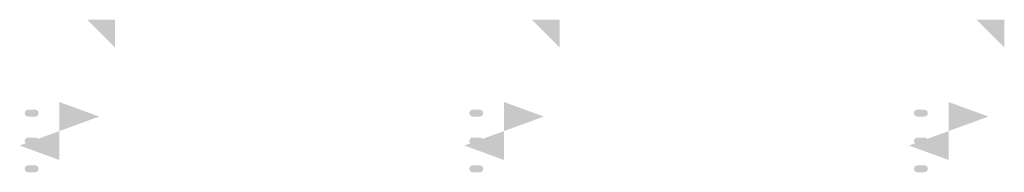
# Model space of a CAD drawing. Header units: inches. Extents: x 25731 to 27887, y -571 to 2033.
# Tile 4 of 6: x 26811.44 to 26846.87, y -570.61 to -565.13. Entities that reach past the tile are written whole.
import ezdxf

# ---------------------------------------------------------------- set-up
doc = ezdxf.new("R2010")
doc.units = ezdxf.units.IN
doc.header["$LTSCALE"] = 0.25
doc.header["$MEASUREMENT"] = 0
doc.layers.add('SDTL', color=6, linetype='Continuous', lineweight=25)

msp = doc.modelspace()

# ---------------------------------------------------------------- hatches: boundary and pattern name
at = {"layer": 'SDTL', "transparency": 33554495, "extrusion": (0, -1.22465e-16, -1)}
h = msp.add_hatch(color=256, dxfattribs=at)
h.dxf.hatch_style = 1
h.paths.add_polyline_path([(-26814.301, -568.612), (-26812.87, -569.133), (-26812.87, -568.092)])
h.paths.add_polyline_path([(-26812.87, -570.175), (-26811.439, -569.654), (-26811.655, -569.576, -0.20557), (-26811.745, -569.615), (-26811.995, -569.615, -0.414214), (-26812.12, -569.49, -0.160817), (-26812.096, -569.415), (-26812.87, -569.133)])
h.paths.add_polyline_path([(-26811.995, -570.615), (-26811.745, -570.615, 0.414214), (-26811.62, -570.49, 0.414214), (-26811.745, -570.365), (-26811.995, -570.365, 0.414214), (-26812.12, -570.49, 0.414214)])
h.paths.add_polyline_path([(-26811.995, -569.615), (-26811.745, -569.615, 0.20557), (-26811.655, -569.576), (-26812.096, -569.415, 0.160817), (-26812.12, -569.49, 0.414214)], flags=17)
h.paths.add_polyline_path([(-26811.655, -569.576, 0.192272), (-26811.62, -569.49, 0.414214), (-26811.745, -569.365), (-26811.995, -569.365, 0.237572), (-26812.096, -569.415)], flags=17)
h.paths.add_polyline_path([(-26811.995, -568.615), (-26811.745, -568.615, 0.414214), (-26811.62, -568.49, 0.414214), (-26811.745, -568.365), (-26811.995, -568.365, 0.414214), (-26812.12, -568.49, 0.414214)])
h.paths.add_polyline_path([(-26814.87, -566.133), (-26813.87, -565.133), (-26814.87, -565.133)])
h.paths.add_polyline_path([(-26827.995, -570.615), (-26827.745, -570.615, 0.414214), (-26827.62, -570.49, 0.414214), (-26827.745, -570.365), (-26827.995, -570.365, 0.414214), (-26828.12, -570.49, 0.414214)])
h.paths.add_polyline_path([(-26828.87, -570.175), (-26827.439, -569.654), (-26827.655, -569.576, -0.20557), (-26827.745, -569.615), (-26827.995, -569.615, -0.414214), (-26828.12, -569.49, -0.160817), (-26828.096, -569.415), (-26828.87, -569.133)])
h.paths.add_polyline_path([(-26827.995, -569.615), (-26827.745, -569.615, 0.20557), (-26827.655, -569.576), (-26828.096, -569.415, 0.160817), (-26828.12, -569.49, 0.414214)], flags=17)
h.paths.add_polyline_path([(-26828.096, -569.415), (-26827.655, -569.576, 0.192272), (-26827.62, -569.49, 0.414214), (-26827.745, -569.365), (-26827.995, -569.365, 0.237572)], flags=17)
h.paths.add_polyline_path([(-26827.995, -568.615), (-26827.745, -568.615, 0.414214), (-26827.62, -568.49, 0.414214), (-26827.745, -568.365), (-26827.995, -568.365, 0.414214), (-26828.12, -568.49, 0.414214)])
h.paths.add_polyline_path([(-26828.87, -569.133), (-26828.87, -568.092), (-26830.301, -568.612)])
h.paths.add_polyline_path([(-26830.87, -566.133), (-26829.87, -565.133), (-26830.87, -565.133)])
h.paths.add_polyline_path([(-26843.995, -570.615), (-26843.745, -570.615, 0.414214), (-26843.62, -570.49, 0.414214), (-26843.745, -570.365), (-26843.995, -570.365, 0.414214), (-26844.12, -570.49, 0.414214)])
h.paths.add_polyline_path([(-26844.87, -570.175), (-26843.439, -569.654), (-26843.655, -569.576, -0.20557), (-26843.745, -569.615), (-26843.995, -569.615, -0.414214), (-26844.12, -569.49, -0.160817), (-26844.096, -569.415), (-26844.87, -569.133)])
h.paths.add_polyline_path([(-26843.995, -569.615), (-26843.745, -569.615, 0.20557), (-26843.655, -569.576), (-26844.096, -569.415, 0.160817), (-26844.12, -569.49, 0.414214)], flags=17)
h.paths.add_polyline_path([(-26843.655, -569.576, 0.192272), (-26843.62, -569.49, 0.414214), (-26843.745, -569.365), (-26843.995, -569.365, 0.237572), (-26844.096, -569.415)], flags=17)
h.paths.add_polyline_path([(-26846.301, -568.612), (-26844.87, -569.133), (-26844.87, -568.092)])
h.paths.add_polyline_path([(-26843.995, -568.615), (-26843.745, -568.615, 0.414214), (-26843.62, -568.49, 0.414214), (-26843.745, -568.365), (-26843.995, -568.365, 0.414214), (-26844.12, -568.49, 0.414214)])
h.paths.add_polyline_path([(-26846.87, -566.133), (-26845.87, -565.133), (-26846.87, -565.133)])

doc.saveas('drawing.dxf')
